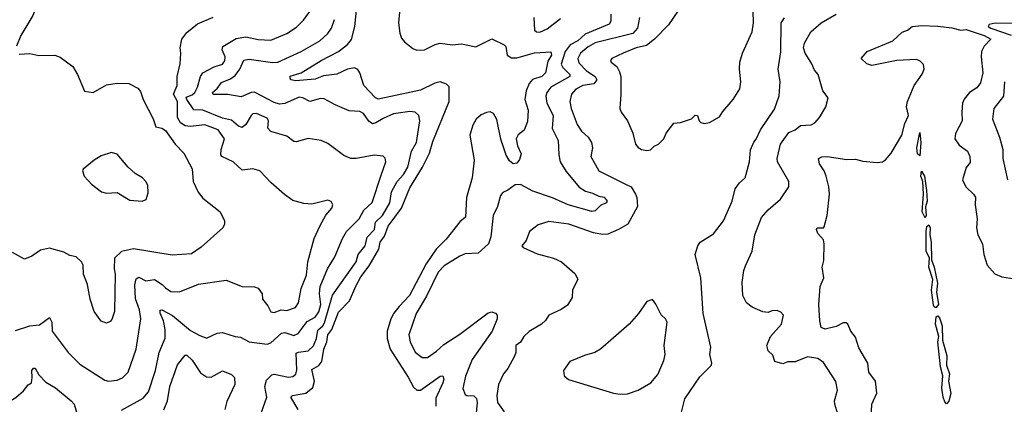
# Model space of a CAD drawing. Extents: x 1245432 to 1420865, y 606325 to 671314.
# Tile 254 of 256: x 1389138 to 1394659, y 624275 to 626434. Entities that reach past the tile are written whole.
import ezdxf

# ---------------------------------------------------------------- set-up
doc = ezdxf.new("R2010")
doc.units = 0

msp = doc.modelspace()

# ---------------------------------------------------------------- linework, layer by layer
at = {"layer": '0CON20XD'}
for points in [[(1389125, 626745.7), (1389142, 626735), (1389185, 626663.3), (1389197.8, 626597.8), (1389227.2, 626527.2), (1389230.5, 626505), (1389212.1, 626457.9), (1389143.6, 626345), (1389119.4, 626285)], [(1390698.2, 624245), (1390657.5, 624315), (1390666.6, 624323.4), (1390742.3, 624337.7), (1390780.8, 624369.2), (1390791.1, 624405), (1390775, 624469.2), (1390815, 624491.9), (1390831.7, 624515), (1390843.4, 624585), (1390860.5, 624625), (1390865.2, 624665), (1390887.6, 624695), (1390925, 624791.8), (1390987.7, 624855), (1391023, 624937), (1391049.6, 624990.4), (1391097.5, 625052.5), (1391151, 625145), (1391159.7, 625185), (1391182.4, 625217.6), (1391202.9, 625275), (1391277.6, 625375), (1391325, 625489.6), (1391397.1, 625605), (1391435.8, 625684.2), (1391455, 625750.6), (1391545.5, 625975), (1391546.7, 626056.7), (1391531, 626071), (1391495, 626083.8), (1391465, 626077.6), (1391385, 626038.8), (1391192.5, 625997.5), (1391147.5, 625987.5), (1391131.8, 625995), (1391066.9, 626065), (1391045, 626135.4), (1391033.3, 626153.3), (1391015, 626163.4), (1390975, 626155.5), (1390915, 626127.5), (1390841.6, 626118.4), (1390795, 626099.8), (1390685, 626090.4), (1390660, 626095), (1390654.2, 626105), (1390655, 626116), (1390715, 626135.4), (1390827.5, 626205), (1390925, 626254.8), (1390976.4, 626293.6), (1390997.8, 626322.2), (1391017, 626395), (1391045.6, 626675)], [(1389709.1, 624240.9), (1389830.1, 624309.9), (1389860, 624345), (1389900, 624465), (1389920.4, 624565), (1389954, 624646), (1389953, 624695), (1389943.1, 624743.1), (1389924.6, 624785.4), (1389925, 624803.3), (1389935, 624804.3), (1389995, 624774), (1390095, 624688.2), (1390143.4, 624663.4), (1390185, 624646), (1390245.6, 624674.4), (1390275, 624677.1), (1390345, 624654.5), (1390375, 624651.8), (1390425, 624625.5), (1390525, 624612.5), (1390545, 624619.2), (1390605, 624674.7), (1390625, 624677.4), (1390675, 624660.4), (1390698.8, 624671.2), (1390750.2, 624739.8), (1390795, 624763.8), (1390815, 624793.4), (1390826.5, 624835), (1390818.2, 624895), (1390821.6, 624935), (1390864, 625036), (1390905, 625101.9), (1390946.9, 625205), (1390970.6, 625245), (1391040.3, 625315), (1391066.5, 625363.5), (1391113.4, 625406.6), (1391165, 625560.8), (1391190.6, 625635), (1391186.8, 625656.8), (1391175, 625668), (1391125, 625672.7), (1391024.3, 625654.3), (1390995, 625654.3), (1390955, 625670.8), (1390865, 625738.1), (1390827.5, 625755), (1390755, 625766.7), (1390687, 625747), (1390675, 625750), (1390635, 625779.2), (1390545, 625805.8), (1390529.2, 625825), (1390532.2, 625865), (1390525, 625881.1), (1390465, 625907.4), (1390445, 625905.3), (1390435, 625896.2), (1390405, 625845.5), (1390385, 625828.5), (1390365, 625835.5), (1390325, 625870.3), (1390275, 625880.2), (1390165, 625926.4), (1390115, 625927.3), (1390074.8, 625985), (1390071.9, 625998.1), (1390105, 626011.4), (1390120, 626025), (1390135.5, 626055.5), (1390150.6, 626115), (1390164.4, 626135), (1390228.9, 626168.9), (1390275, 626184.6), (1390288.3, 626201.7), (1390290, 626225), (1390272.2, 626265), (1390277.4, 626282.6), (1390351.4, 626328.6), (1390405, 626337.9), (1390475, 626322.8), (1390545, 626318.8), (1390634.7, 626355.3), (1390689.2, 626390.8), (1390729.3, 626430.7), (1390815, 626550)], [(1392856.6, 626523.4), (1392775.5, 626405), (1392696.6, 626323.4), (1392651.5, 626288.5), (1392595, 626274.7), (1392522, 626245), (1392457.5, 626215), (1392450, 626205), (1392454, 626195), (1392485, 626170.8), (1392501.7, 626141.7), (1392508.2, 626115), (1392509.2, 626015), (1392502.5, 625935), (1392510, 625915), (1392546, 625865), (1392575.8, 625795.8), (1392590, 625735), (1392605, 625716.2), (1392625, 625704), (1392655, 625698.8)], [(1391267.5, 626475), (1391261.1, 626415), (1391268.5, 626358.5), (1391279.4, 626329.4), (1391295, 626310), (1391341.6, 626271.6), (1391365, 626263.2), (1391406.7, 626265), (1391468, 626295), (1391495, 626301.1), (1391565, 626292.8), (1391615, 626297.2), (1391695, 626280.3), (1391785, 626326.5), (1391855, 626292.9), (1391862.7, 626282.7), (1391871.2, 626235), (1391895, 626219.5), (1391925, 626220), (1392025, 626247), (1392115, 626253.3), (1392118.9, 626235), (1392098.5, 626201.5), (1392085.6, 626134.4), (1392065, 626115.3), (1392012.9, 626097.1), (1391994.2, 626075), (1391978.1, 626035), (1391970.5, 625985), (1391988.4, 625925), (1391985, 625862.5), (1391966.2, 625813.8), (1391932.3, 625787.7), (1391921.2, 625765), (1391929.2, 625725), (1391950.1, 625680.1), (1391940.4, 625649.6), (1391925, 625628.9), (1391905, 625624.3), (1391885, 625641.4), (1391865, 625672.4), (1391835, 625762.1), (1391813.3, 625873.3), (1391795, 625906.4), (1391775, 625916.8), (1391755, 625913.2), (1391725, 625898.6), (1391697.5, 625875), (1391677.6, 625842.4), (1391661.9, 625785), (1391685.4, 625645), (1391674.5, 625545), (1391642.9, 625435), (1391638.1, 625325), (1391605, 625298.5), (1391528.2, 625201.8), (1391472.8, 625145), (1391416.6, 625063.4), (1391323.9, 624885), (1391266.2, 624823.8), (1391235, 624786.6), (1391219.1, 624755), (1391198.6, 624685), (1391198.7, 624645), (1391215.4, 624585), (1391316.8, 624426.8), (1391345, 624370.5), (1391365, 624353.6), (1391385, 624354.2), (1391495, 624432.7), (1391511.2, 624435), (1391515.9, 624415.9), (1391510.3, 624395), (1391471, 624309), (1391470.3, 624265)], [(1392451.6, 626465), (1392452.2, 626425), (1392442, 626408), (1392308.4, 626351.6), (1392266.8, 626315), (1392225, 626292.1), (1392196.1, 626255), (1392174.4, 626184.4), (1392182.9, 626165), (1392222.5, 626125), (1392221.5, 626115), (1392115.9, 626054.1), (1392093.3, 626025), (1392087.1, 626005), (1392094.1, 625965), (1392128.9, 625895), (1392123.4, 625823.4), (1392139.5, 625789.5), (1392157.7, 625755), (1392160, 625675), (1392168.5, 625635), (1392201, 625581), (1392273.8, 625493.8), (1392311.1, 625471.1), (1392350.4, 625460.4), (1392385, 625442.5), (1392415, 625437.1), (1392432, 625415), (1392426, 625405), (1392395, 625390), (1392365, 625361.1), (1392345, 625356.2), (1392213.7, 625393.7), (1392125, 625432.9), (1392015, 625471.1), (1391945, 625507.7), (1391915, 625507.2), (1391875, 625476.9), (1391846.2, 625463.8), (1391833.4, 625446.6), (1391816.2, 625385), (1391792.9, 625335), (1391778.8, 625215), (1391766.9, 625175), (1391707.7, 625122.3), (1391635, 625118.5), (1391606, 625106), (1391518.5, 625051.5), (1391485, 625015.6), (1391418.1, 624881.9), (1391360.4, 624785), (1391320, 624665), (1391327.6, 624625), (1391355, 624566.5), (1391395, 624538.2), (1391425, 624538.2), (1391475, 624573.2), (1391515, 624611.3), (1391605, 624667.6), (1391765, 624787.8), (1391785, 624794.3), (1391805.6, 624785.6), (1391814.2, 624774.2), (1391814.3, 624755), (1391786.3, 624685), (1391675, 624526.2), (1391637.8, 624432.2), (1391622.6, 624362.6), (1391635, 624330), (1391645, 624324.3), (1391685, 624323.1), (1391698.2, 624308.2), (1391703.1, 624285), (1391693.1, 624185)], [(1392655, 625698.8), (1392675, 625703.3), (1392695, 625723.3), (1392720, 625735), (1392748.8, 625765), (1392763, 625797), (1392805, 625852.5), (1392843, 625857), (1392905, 625876.7), (1392925, 625896.7), (1392937.5, 625895), (1392947.5, 625865), (1392956.4, 625856.4), (1392975, 625850), (1393005, 625856.2), (1393062.1, 625887.9), (1393080.9, 625919.1), (1393138.1, 625985), (1393175.6, 626045), (1393181.9, 626085), (1393172.9, 626155), (1393175.5, 626195), (1393191.1, 626245), (1393244.5, 626365), (1393252.2, 626415), (1393250, 626485)], [(1393748.4, 624145), (1393707.5, 624275), (1393705.5, 624295), (1393723.3, 624355), (1393713.6, 624403.6), (1393645, 624510), (1393612.4, 624532.4), (1393555, 624541.8), (1393485, 624513.6), (1393445, 624512.5), (1393417.6, 624502.4), (1393372.5, 624515), (1393360.5, 624550.5), (1393334, 624575), (1393327.5, 624605), (1393347.8, 624655), (1393408.6, 624725), (1393420, 624775), (1393405, 624792.5), (1393385, 624801.2), (1393355, 624800), (1393335, 624790), (1393305, 624794), (1393245, 624819.4), (1393213.1, 624845), (1393192.5, 624885), (1393189.1, 624959.1), (1393197.3, 625025), (1393207.2, 625052.8), (1393245.5, 625135), (1393259.1, 625225), (1393297.2, 625322.8), (1393335, 625365.6), (1393403.7, 625426.3), (1393450, 625495), (1393450, 625525), (1393386.1, 625636.1), (1393385.4, 625655), (1393404, 625735), (1393449.8, 625800.2), (1393485.2, 625814.8), (1393515, 625838.7), (1393576.1, 625843.9), (1393595.3, 625854.7), (1393623.1, 625885), (1393657.5, 625945), (1393670, 625995), (1393640.8, 626035), (1393615.5, 626125), (1393595, 626150), (1393580, 626185), (1393541.1, 626245), (1393532, 626275), (1393537.5, 626302.5), (1393573.8, 626365), (1393632.2, 626415), (1393715, 626464.5)], [(1389955, 624928.5), (1389985, 624908.8), (1390033.8, 624906.2), (1390140.8, 624949.2), (1390295, 624971.5), (1390385, 624936), (1390455, 624934.2), (1390475, 624927.1), (1390497.5, 624895), (1390500, 624865), (1390528.3, 624828.3), (1390545, 624793.1), (1390565, 624790.9), (1390604.5, 624805.5), (1390635, 624801.5), (1390685, 624818), (1390700.8, 624845), (1390715.8, 624924.2), (1390745, 625000), (1390753.3, 625075), (1390788.9, 625205), (1390821.7, 625278.3), (1390855, 625336.7), (1390888.8, 625375), (1390893.3, 625395), (1390883.9, 625413.9), (1390865, 625420), (1390775, 625398.6), (1390731.3, 625401.3), (1390668.3, 625418.3), (1390622.9, 625452.9), (1390547.4, 625517.4), (1390483.8, 625585), (1390445, 625596.9), (1390385, 625588.1), (1390335, 625636.2), (1390272, 625665), (1390265.6, 625675.6), (1390266.5, 625705), (1390286.9, 625765), (1390250, 625815), (1390175, 625843.3), (1390095, 625833.6), (1390065, 625838), (1390038.5, 625855), (1390022.9, 625885), (1390022.7, 625975), (1389999.9, 626015), (1390021.3, 626065), (1390020.3, 626115), (1390036.8, 626185), (1390041.5, 626245), (1390036.9, 626275), (1390046.5, 626325), (1390075, 626361.5), (1390135, 626411.1), (1390222.7, 626447.3)], [(1390492, 624225), (1390522.9, 624315), (1390511.3, 624375), (1390520.7, 624409.3), (1390550.7, 624439.3), (1390565, 624444.7), (1390645, 624426.5), (1390669, 624431), (1390685.7, 624444.3), (1390692.2, 624467.7), (1390688.7, 624561.3), (1390701.8, 624568.2), (1390755, 624575.3), (1390785, 624602.9), (1390802.1, 624645), (1390809.2, 624690.8), (1390837.5, 624715), (1390847.3, 624732.7), (1390892, 624888), (1391023.6, 625075), (1391035.7, 625115), (1391074.1, 625165), (1391086.4, 625213.6), (1391127.1, 625255), (1391132.8, 625297.2), (1391172.2, 625335), (1391213.3, 625405), (1391222.7, 625467.3), (1391254.8, 625525.2), (1391289.7, 625565), (1391313.8, 625605), (1391333.9, 625696.1), (1391362.8, 625745), (1391382.1, 625865), (1391375.2, 625895.2), (1391355, 625914.6), (1391325, 625919.1), (1391233.8, 625905), (1391175, 625879.6), (1391135, 625853.8), (1391115, 625849.2), (1391095, 625863.6), (1391065, 625906.7), (1391045, 625918.9), (1390985, 625921.8), (1390906.2, 625955), (1390845, 625990), (1390825, 625990.9), (1390765, 625974.1), (1390725, 625994.5), (1390705, 625998.2), (1390625, 625963.1), (1390595, 625959.2), (1390565, 625968.8), (1390455, 626025.9), (1390435, 626024.1), (1390380, 626000), (1390304.5, 626014.5), (1390263.6, 626013.6), (1390223.3, 626013.3), (1390219.2, 626025), (1390245, 626047.6), (1390268.9, 626081.1), (1390319.3, 626100.7), (1390345, 626119.5), (1390372.5, 626155), (1390395, 626206.7), (1390425, 626211.5), (1390555, 626193.9), (1390585, 626194.8), (1390715.6, 626254.4), (1390820, 626315), (1390865, 626356.7), (1390886.2, 626385), (1390902.3, 626435)], [(1392613.3, 626446.7), (1392602.5, 626385), (1392574.8, 626355.2), (1392365, 626303.1), (1392325, 626280.7), (1392282.4, 626245), (1392267.4, 626215), (1392272, 626192), (1392315, 626147), (1392364.5, 626115), (1392373.8, 626095), (1392357.3, 626072.7), (1392295, 626064.4), (1392255.8, 626044.2), (1392232.5, 626015), (1392222.7, 625975), (1392230.3, 625935), (1392263.8, 625845), (1392287.2, 625807.2), (1392324.7, 625774.7), (1392344.4, 625745), (1392348.9, 625715), (1392340, 625665), (1392385.6, 625585.6), (1392535, 625510.8), (1392566.1, 625495), (1392590.4, 625455), (1392597.9, 625435), (1392601.8, 625385), (1392546.9, 625285), (1392494.8, 625255.2), (1392435, 625229.4), (1392405, 625227.4), (1392355, 625236.8), (1392216.7, 625285), (1392105, 625300), (1392045, 625282.5), (1391996.2, 625245), (1391976.8, 625193.2), (1391954, 625165), (1391960, 625155), (1392039.7, 625119.8), (1392130, 625095), (1392175, 625074.4), (1392249.8, 625009.8), (1392267, 624977), (1392238, 624915), (1392236, 624875), (1392208.8, 624831.2), (1392173.3, 624806.7), (1392103.8, 624775), (1392085.8, 624745), (1392064.2, 624725), (1391995, 624684.2), (1391964.3, 624655), (1391945, 624623.8), (1391920, 624605), (1391920, 624565), (1391912.9, 624545), (1391874.5, 624475), (1391850, 624445), (1391822.2, 624385), (1391812.5, 624325), (1391817.1, 624285), (1391855, 624231.9)], [(1392021.4, 626445), (1392024.3, 626375), (1392035, 626366), (1392055, 626364.4), (1392095, 626381.9), (1392169.9, 626440.1)], [(1392836.8, 624185), (1392867.8, 624305), (1392951.1, 624428.9), (1393015, 624493.3), (1393018.6, 624505), (1393007.5, 624555), (1393013.8, 624595), (1392969.2, 624785), (1392956, 624985), (1392924.4, 625115.6), (1392940, 625165), (1392952.5, 625185), (1393028.7, 625231.3), (1393083.8, 625305), (1393131.9, 625415), (1393148.8, 625485), (1393172.8, 625517.2), (1393205.6, 625545), (1393230, 625635), (1393235, 625702.5), (1393253.6, 625746.4), (1393267.1, 625762.9), (1393292, 625815), (1393369.1, 625930.9), (1393395.7, 626005.7), (1393402, 626085), (1393390.6, 626155), (1393406, 626254), (1393407.5, 626415), (1393426.8, 626443.2)], [(1393911.9, 624195), (1393916, 624275), (1393943, 624337), (1393936.2, 624405), (1393898.8, 624455), (1393892.5, 624505), (1393842.1, 624592.1), (1393825, 624652), (1393797.1, 624685), (1393782, 624725), (1393771.7, 624731.7), (1393755, 624731.4), (1393715, 624712.2), (1393655, 624695.7), (1393632.5, 624705), (1393623.3, 624743.3), (1393618, 624835), (1393626.2, 624936.2), (1393646.8, 624985), (1393636.7, 625045), (1393647.5, 625082.5), (1393648.9, 625175), (1393645, 625198.8), (1393613.4, 625233.4), (1393605.5, 625255), (1393610, 625265), (1393644.4, 625265.6), (1393648.3, 625271.7), (1393664.4, 625335), (1393677.7, 625455), (1393674.6, 625495), (1393659.5, 625555), (1393647.9, 625585), (1393621.9, 625625), (1393616.1, 625653.9), (1393635.7, 625664.3), (1393665, 625665.5), (1393775, 625649.1), (1393825, 625650.6), (1393865, 625639.6), (1393945, 625631.1), (1393975, 625636.1), (1393993.3, 625646.7), (1394024.7, 625685), (1394083.5, 625785), (1394100.1, 625849.9), (1394121.4, 625895), (1394110.4, 625945), (1394115.4, 625975), (1394152.3, 626065), (1394197.7, 626127.7), (1394209.1, 626155), (1394205, 626182.5), (1394185, 626202.3), (1394165, 626210.3), (1394055, 626204.6), (1393915, 626175.6), (1393888, 626185), (1393856.7, 626215), (1393888.8, 626255), (1394032.9, 626315), (1394085, 626362.9), (1394116.2, 626373.8), (1394141.2, 626395), (1394195, 626400.4), (1394285, 626397.2), (1394365, 626387.1), (1394415, 626373.8), (1394445, 626377.8), (1394546.2, 626345), (1394583.6, 626325), (1394545.5, 626285), (1394531.5, 626255), (1394528.7, 626225), (1394538.1, 626135), (1394525, 626078.6), (1394505, 626050.4), (1394462.5, 626025), (1394433.3, 625986.7), (1394424.5, 625965), (1394419.6, 625915), (1394422.5, 625865), (1394385.6, 625795), (1394381.9, 625765), (1394405, 625728.6), (1394452.2, 625695), (1394465.8, 625665), (1394467.4, 625632.6), (1394445, 625603.3), (1394424, 625535), (1394442.5, 625495), (1394486, 625455), (1394496.8, 625436.8), (1394495.6, 625395), (1394507.1, 625315), (1394501.9, 625265), (1394510.5, 625225), (1394535.4, 625175), (1394543.8, 625115), (1394562.9, 625055), (1394605, 625006.7), (1394645, 624990), (1394718.2, 624978.2)], [(1394758.5, 626411.5), (1394606.7, 626413.3), (1394573.8, 626406.2), (1394568.8, 626395), (1394582.5, 626385), (1394697.2, 626347.2)], [(1389135, 626239.5), (1389195, 626244.1), (1389245, 626232.8), (1389333.9, 626233.9), (1389365, 626223.3), (1389435, 626170), (1389462, 626125), (1389501.4, 626031.4), (1389550, 626025), (1389625, 626067.1), (1389685, 626078), (1389750, 626075), (1389799.7, 626049.7), (1389815, 626030), (1389829.5, 625985), (1389886.3, 625876.3), (1389901.2, 625831.2), (1389935, 625824.2), (1389955, 625811.4), (1390009.2, 625735), (1390058, 625685), (1390105, 625596.7), (1390109.5, 625525), (1390137.5, 625465), (1390165, 625432.2), (1390261.2, 625355), (1390286.2, 625305), (1390286.7, 625286.7), (1390276.2, 625265), (1390155, 625156.7), (1390100.9, 625119.1), (1389992.6, 625112.6), (1389775, 625147.1), (1389707.8, 625132.2), (1389668.5, 625095), (1389667.1, 625035), (1389672.9, 625005), (1389668.5, 624795), (1389655, 624751.2), (1389645, 624738.8), (1389625, 624730.8), (1389595, 624741.2), (1389555.8, 624795), (1389532.9, 624865), (1389517.9, 624947.9), (1389495.7, 625005), (1389492.9, 625055), (1389484.4, 625074.4), (1389455, 625102.5), (1389419.1, 625109.1), (1389385, 625128), (1389305, 625152), (1389255, 625140), (1389205, 625106), (1389165, 625088.8), (1389097, 625127)], [(1394658.7, 626085), (1394653.8, 626005), (1394600, 625935), (1394593.1, 625875), (1394631.8, 625775), (1394650, 625705), (1394650.9, 625655), (1394676.4, 625535)], [(1394185, 625670), (1394170.9, 625680.9), (1394167.5, 625715), (1394185, 625800), (1394190.9, 625745), (1394185, 625670)], [(1389825, 625414), (1389846.2, 625425), (1389857.7, 625462.3), (1389855.9, 625504.1), (1389845.8, 625525), (1389826.8, 625546.8), (1389785, 625570), (1389745, 625605.6), (1389685, 625679.2), (1389652.7, 625687.3), (1389595, 625668.8), (1389554.4, 625645.6), (1389493.3, 625595), (1389490, 625585), (1389500, 625555), (1389540.3, 625510.3), (1389596.4, 625466.4), (1389625, 625460), (1389685, 625463.1), (1389755, 625420.8), (1389825, 625414)], [(1394215, 625321.4), (1394197.3, 625355), (1394204.7, 625455), (1394202.1, 625525), (1394191.1, 625555), (1394195, 625583.8), (1394210.9, 625555), (1394222.1, 625475), (1394225.7, 625415), (1394217.3, 625382.7), (1394220, 625335), (1394215, 625321.4)], [(1394275, 624816.4), (1394265, 624821.4), (1394261.8, 624831.8), (1394250, 624915), (1394257.2, 624975), (1394236, 625044), (1394239.4, 625095), (1394221.1, 625135), (1394220.3, 625245), (1394225, 625272), (1394235, 625281.4), (1394243.6, 625265), (1394240.6, 625225), (1394248.9, 625185), (1394250.6, 625085), (1394265.7, 625045), (1394284.7, 624955), (1394278.1, 624905), (1394288.9, 624835), (1394275, 624816.4)], [(1389115, 624689.4), (1389195, 624715.6), (1389248.3, 624721.7), (1389305, 624761.2), (1389317.9, 624735), (1389320, 624685), (1389410, 624565), (1389475, 624500), (1389615, 624410.8), (1389635.9, 624404.1), (1389685, 624410), (1389715, 624423.1), (1389745, 624454.2), (1389790, 624585), (1389817.1, 624755), (1389809.6, 624805), (1389786.5, 624866.5), (1389783.4, 624945), (1389791.1, 624978.9), (1389805, 624988.2), (1389845, 624967.7), (1389893.8, 624975), (1389937.2, 624947.2), (1389955, 624928.5)], [(1392505, 624331.9), (1392545, 624334.4), (1392606.3, 624353.7), (1392676.2, 624395), (1392715, 624441.2), (1392749.1, 624520.9), (1392756.2, 624555), (1392751.5, 624605), (1392768, 624735), (1392758.8, 624755), (1392735, 624776.7), (1392705, 624836.7), (1392685, 624862.5), (1392655, 624852.5), (1392608, 624785), (1392555, 624724), (1392395, 624584.2), (1392363.3, 624565), (1392305, 624549.2), (1392223.3, 624515), (1392186.7, 624465), (1392190, 624435), (1392214.2, 624414.2), (1392467.3, 624337.3), (1392505, 624331.9)], [(1394335, 624277.5), (1394325, 624288), (1394316.4, 624315), (1394307.9, 624365), (1394314.1, 624435), (1394300.2, 624485), (1394285.4, 624624.6), (1394292, 624655), (1394272.4, 624725), (1394275.7, 624765), (1394285, 624772.2), (1394295, 624760), (1394309.3, 624715), (1394311.5, 624635), (1394336.5, 624546.5), (1394334.2, 624495), (1394351.1, 624445), (1394345.3, 624405), (1394358.9, 624335), (1394347, 624293), (1394335, 624277.5)], [(1389945, 624243.3), (1389966.4, 624293.6), (1389979.8, 624375), (1390023, 624497), (1390065, 624550.8), (1390075, 624550.8), (1390105, 624522.7), (1390151.7, 624451.7), (1390185, 624429.6), (1390212.2, 624427.8), (1390275, 624462.5), (1390325, 624442.5), (1390342, 624425), (1390344.5, 624385), (1390298.9, 624291.1), (1390287.5, 624245)], [(1389035, 624264.2), (1389116.2, 624313.8), (1389159.2, 624350.8), (1389185, 624384.2), (1389203.9, 624396.1), (1389207.2, 624425), (1389205.6, 624465), (1389215, 624477.8), (1389225, 624478.1), (1389245, 624439.2), (1389285, 624399.1), (1389337.9, 624367.9), (1389426.9, 624295), (1389442.2, 624275), (1389461.6, 624211.6)]]:
    msp.add_lwpolyline(points, dxfattribs=at)

doc.saveas('drawing.dxf')
